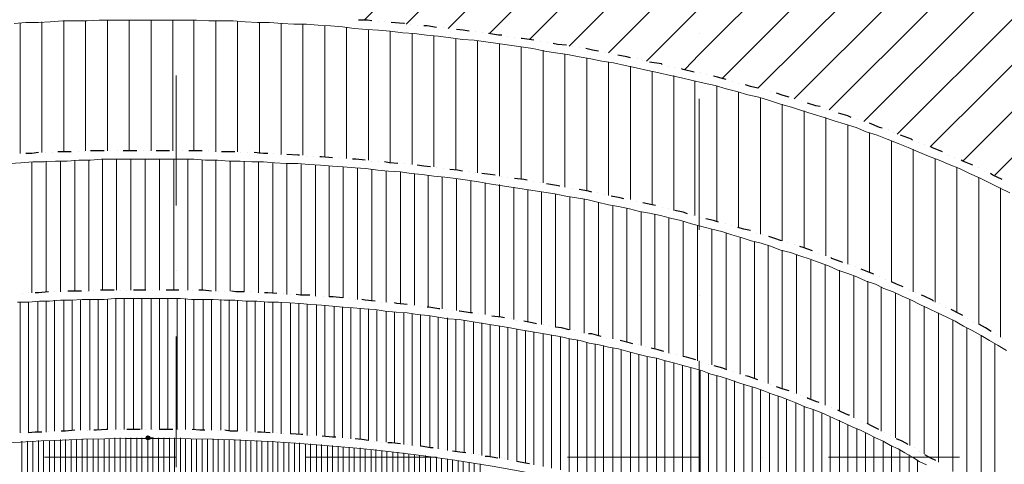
# Model space of a CAD drawing. Header units: metres. Extents: x 5.7 to 89.8, y 4 to 63.5.
# Tile 32 of 45: x 35.8 to 47.1, y 44.1 to 49.2. Entities that reach past the tile are written whole.
import ezdxf

# ---------------------------------------------------------------- set-up
doc = ezdxf.new("R2010")
doc.units = ezdxf.units.M
doc.header["$MEASUREMENT"] = 0
for name, color, linetype in [('PDF10_ax', 7, 'Continuous'), ('PDF10_dim', 7, 'Continuous'), ('PDF10_halozen', 7, 'Continuous'), ('PDF10_hatch-plan', 7, 'Continuous'), ('PDF10_saghf kazeb', 7, 'Continuous')]:
    doc.layers.add(name, color=color, linetype=linetype)

msp = doc.modelspace()

# ---------------------------------------------------------------- linework, layer by layer
at = {"layer": 'PDF10_ax', "lineweight": 9}
for points in [[(43.584, 49.029), (43.584, 49.029)], [(37.584, 48.548), (37.584, 47.055)], [(43.584, 48.278), (43.584, 46.776)], [(37.584, 46.304), (37.584, 46.304)], [(43.584, 46.024), (43.584, 46.024)], [(37.584, 45.552), (37.584, 44.05)], [(43.584, 45.273), (43.584, 43.78)], [(36.072, 44.165), (37.575, 44.165)], [(38.316, 44.165), (38.316, 44.165)], [(39.067, 44.165), (40.57, 44.165)], [(41.321, 44.165), (41.321, 44.165)], [(42.072, 44.165), (43.575, 44.165)], [(44.316, 44.165), (44.316, 44.165)], [(45.068, 44.165), (46.57, 44.165)]]:
    msp.add_lwpolyline(points, dxfattribs=at)
at = {"layer": 'PDF10_dim', "lineweight": 20}
for points in [[(37.257, 44.387), (37.324, 44.387)], [(37.257, 44.358), (37.257, 44.329), (37.257, 37.192), (37.257, 37.164)]]:
    msp.add_lwpolyline(points, dxfattribs=at)
at = {"layer": 'PDF10_dim', "transparency": 33554559}
for points in [[(37.237, 44.406), (37.257, 44.387), (37.228, 44.387)], [(37.257, 44.416), (37.237, 44.406), (37.257, 44.387)], [(37.286, 44.406), (37.257, 44.387), (37.257, 44.416)], [(37.286, 44.387), (37.286, 44.406), (37.257, 44.387)], [(37.257, 44.387), (37.228, 44.387), (37.237, 44.368)], [(37.237, 44.368), (37.257, 44.358), (37.257, 44.387)], [(37.257, 44.358), (37.257, 44.387), (37.286, 44.368)], [(37.257, 44.387), (37.286, 44.368), (37.286, 44.387)]]:
    msp.add_solid(points, dxfattribs=at)
at = {"layer": 'PDF10_halozen', "lineweight": 25}
for points in [[(39.828, 49.174), (39.78, 49.183), (39.674, 49.183)], [(39.905, 49.164), (39.905, 49.164)], [(39.973, 49.164), (39.973, 49.164)], [(40.204, 49.145), (40.194, 49.145), (40.05, 49.154)], [(40.271, 49.135), (40.271, 49.135)], [(40.348, 49.126), (40.348, 49.126)], [(40.57, 49.097), (40.464, 49.116), (40.425, 49.116)], [(40.647, 49.097), (40.647, 49.097)], [(40.724, 49.087), (40.724, 49.087)], [(40.945, 49.058), (40.878, 49.068), (40.801, 49.077)], [(41.022, 49.048), (41.022, 49.048)], [(41.1, 49.039), (41.1, 49.039)], [(41.321, 49.01), (41.283, 49.01), (41.167, 49.029)], [(41.388, 49), (41.388, 49)], [(41.466, 48.981), (41.466, 48.981)], [(41.687, 48.952), (41.552, 48.971), (41.543, 48.971)], [(41.764, 48.943), (41.764, 48.943)], [(41.841, 48.923), (41.841, 48.923)], [(42.063, 48.894), (41.957, 48.904), (41.909, 48.914)], [(42.13, 48.875), (42.13, 48.875)], [(42.207, 48.865), (42.207, 48.865)], [(42.429, 48.827), (42.361, 48.837), (42.284, 48.856)], [(42.506, 48.808), (42.506, 48.808)], [(42.573, 48.798), (42.573, 48.798)], [(42.795, 48.75), (42.756, 48.76), (42.65, 48.779)], [(42.872, 48.74), (42.872, 48.74)], [(42.939, 48.721), (42.939, 48.721)], [(43.161, 48.673), (43.151, 48.683), (43.016, 48.702)], [(43.238, 48.654), (43.238, 48.654)], [(43.305, 48.644), (43.305, 48.644)], [(43.527, 48.586), (43.401, 48.615), (43.382, 48.625)], [(43.604, 48.577), (43.604, 48.577)], [(43.671, 48.557), (43.671, 48.557)], [(43.893, 48.5), (43.796, 48.528), (43.748, 48.538)], [(43.97, 48.48), (43.97, 48.48)], [(44.037, 48.461), (44.037, 48.461)], [(44.259, 48.403), (44.172, 48.422), (44.114, 48.442)], [(44.326, 48.384), (44.326, 48.384)], [(44.403, 48.365), (44.403, 48.365)], [(44.615, 48.297), (44.548, 48.317), (44.47, 48.345)], [(44.682, 48.278), (44.682, 48.278)], [(44.759, 48.259), (44.759, 48.259)], [(44.971, 48.191), (44.923, 48.201), (44.827, 48.23)], [(45.048, 48.162), (45.048, 48.162)], [(45.116, 48.143), (45.116, 48.143)], [(45.328, 48.066), (45.289, 48.085), (45.183, 48.114)], [(45.405, 48.047), (45.405, 48.047)], [(45.472, 48.018), (45.472, 48.018)], [(45.684, 47.941), (45.655, 47.951), (45.54, 47.999)], [(45.751, 47.922), (45.751, 47.922)], [(45.819, 47.893), (45.819, 47.893)], [(46.031, 47.806), (46.021, 47.816), (45.896, 47.864)], [(36.756, 47.681), (36.727, 47.681), (36.602, 47.681)], [(36.833, 47.681), (36.833, 47.681)], [(36.91, 47.681), (36.91, 47.681)], [(37.131, 47.681), (36.997, 47.681), (36.977, 47.681)], [(37.209, 47.681), (37.209, 47.681)], [(37.276, 47.681), (37.276, 47.681)], [(37.507, 47.681), (37.392, 47.681), (37.353, 47.681)], [(37.584, 47.681), (37.584, 47.681)], [(37.652, 47.681), (37.652, 47.681)], [(37.883, 47.681), (37.796, 47.681), (37.729, 47.681)], [(37.96, 47.681), (37.96, 47.681)], [(46.098, 47.777), (46.098, 47.777)], [(46.175, 47.758), (46.175, 47.758)], [(46.377, 47.671), (46.252, 47.719), (46.243, 47.729)], [(36.005, 47.662), (35.928, 47.652), (35.86, 47.652)], [(36.082, 47.662), (36.082, 47.662)], [(36.159, 47.662), (36.159, 47.662)], [(36.38, 47.671), (36.332, 47.671), (36.226, 47.671)], [(36.457, 47.671), (36.457, 47.671)], [(36.534, 47.671), (36.534, 47.671)], [(38.027, 47.671), (38.027, 47.671)], [(38.258, 47.671), (38.191, 47.671), (38.104, 47.671)], [(38.326, 47.662), (38.326, 47.662)], [(38.403, 47.662), (38.403, 47.662)], [(38.634, 47.652), (38.586, 47.652), (38.48, 47.662)], [(38.701, 47.652), (38.701, 47.652)], [(38.778, 47.642), (38.778, 47.642)], [(39, 47.633), (38.981, 47.633), (38.855, 47.642)], [(39.077, 47.623), (39.077, 47.623)], [(39.154, 47.623), (39.154, 47.623)], [(39.376, 47.604), (39.25, 47.613), (39.231, 47.613)], [(39.453, 47.604), (39.453, 47.604)], [(39.53, 47.594), (39.53, 47.594)], [(39.751, 47.575), (39.645, 47.585), (39.607, 47.585)], [(39.828, 47.565), (39.828, 47.565)], [(39.905, 47.565), (39.905, 47.565)], [(46.445, 47.633), (46.445, 47.633)], [(46.512, 47.604), (46.512, 47.604)], [(46.724, 47.517), (46.609, 47.565), (46.589, 47.575)], [(40.127, 47.536), (40.03, 47.546), (39.973, 47.556)], [(40.204, 47.536), (40.204, 47.536)], [(40.271, 47.527), (40.271, 47.527)], [(40.502, 47.498), (40.425, 47.507), (40.348, 47.517)], [(40.57, 47.488), (40.57, 47.488)], [(40.647, 47.479), (40.647, 47.479)], [(40.868, 47.45), (40.811, 47.459), (40.724, 47.469)], [(46.792, 47.488), (46.792, 47.488)], [(46.859, 47.45), (46.859, 47.45)], [(40.945, 47.44), (40.945, 47.44)], [(41.022, 47.43), (41.022, 47.43)], [(41.244, 47.402), (41.186, 47.411), (41.09, 47.421)], [(41.311, 47.392), (41.311, 47.392)], [(41.388, 47.382), (41.388, 47.382)], [(41.61, 47.344), (41.571, 47.353), (41.466, 47.363)], [(47.061, 47.353), (46.955, 47.402), (46.926, 47.421)], [(41.687, 47.334), (41.687, 47.334)], [(41.764, 47.315), (41.764, 47.315)], [(41.986, 47.276), (41.947, 47.286), (41.832, 47.305)], [(42.053, 47.267), (42.053, 47.267)], [(42.13, 47.247), (42.13, 47.247)], [(42.352, 47.209), (42.313, 47.219), (42.207, 47.238)], [(42.419, 47.199), (42.419, 47.199)], [(42.496, 47.18), (42.496, 47.18)], [(42.718, 47.132), (42.679, 47.142), (42.573, 47.161)], [(42.795, 47.122), (42.795, 47.122)], [(42.862, 47.103), (42.862, 47.103)], [(43.084, 47.055), (43.045, 47.064), (42.939, 47.084)], [(43.161, 47.036), (43.161, 47.036)], [(43.228, 47.016), (43.228, 47.016)], [(43.45, 46.959), (43.401, 46.978), (43.305, 46.997)], [(43.517, 46.939), (43.517, 46.939)], [(43.594, 46.92), (43.594, 46.92)], [(43.806, 46.862), (43.748, 46.881), (43.661, 46.901)], [(43.883, 46.843), (43.883, 46.843)], [(43.95, 46.824), (43.95, 46.824)], [(44.172, 46.766), (44.095, 46.785), (44.027, 46.804)], [(44.239, 46.737), (44.239, 46.737)], [(44.316, 46.718), (44.316, 46.718)], [(44.528, 46.65), (44.442, 46.679), (44.384, 46.698)], [(44.596, 46.631), (44.596, 46.631)], [(44.673, 46.602), (44.673, 46.602)], [(44.885, 46.535), (44.779, 46.573), (44.74, 46.583)], [(44.952, 46.506), (44.952, 46.506)], [(45.029, 46.477), (45.029, 46.477)], [(45.231, 46.4), (45.212, 46.41), (45.106, 46.448), (45.096, 46.458)], [(45.308, 46.381), (45.308, 46.381)], [(45.376, 46.352), (45.376, 46.352)], [(45.588, 46.265), (45.54, 46.284), (45.443, 46.323)], [(45.655, 46.236), (45.655, 46.236)], [(45.723, 46.207), (45.723, 46.207)], [(45.925, 46.121), (45.848, 46.15), (45.79, 46.178)], [(35.822, 46.044), (35.822, 46.044)], [(35.889, 46.053), (35.889, 46.053)], [(36.12, 46.063), (36.005, 46.053), (35.966, 46.053)], [(36.188, 46.063), (36.188, 46.063)], [(36.265, 46.063), (36.265, 46.063)], [(36.496, 46.072), (36.38, 46.072), (36.342, 46.072)], [(36.563, 46.072), (36.563, 46.072)], [(36.64, 46.082), (36.64, 46.082)], [(36.871, 46.082), (36.756, 46.082), (36.717, 46.082)], [(36.939, 46.082), (36.939, 46.082)], [(37.016, 46.082), (37.016, 46.082)], [(37.237, 46.082), (37.131, 46.082), (37.093, 46.082)], [(37.314, 46.082), (37.314, 46.082)], [(37.392, 46.082), (37.392, 46.082)], [(37.613, 46.082), (37.507, 46.082), (37.469, 46.082)], [(37.69, 46.082), (37.69, 46.082)], [(37.767, 46.082), (37.767, 46.082)], [(37.989, 46.072), (37.892, 46.082), (37.844, 46.082)], [(38.066, 46.072), (38.066, 46.072)], [(38.143, 46.072), (38.143, 46.072)], [(38.364, 46.063), (38.268, 46.063), (38.22, 46.072)], [(38.441, 46.063), (38.441, 46.063)], [(38.518, 46.053), (38.518, 46.053)], [(38.74, 46.044), (38.634, 46.053), (38.595, 46.053)], [(38.817, 46.044), (38.817, 46.044)], [(38.894, 46.034), (38.894, 46.034)], [(39.116, 46.024), (39.01, 46.024), (38.961, 46.034)], [(39.193, 46.015), (39.193, 46.015)], [(39.27, 46.015), (39.27, 46.015)], [(39.491, 45.995), (39.385, 46.005), (39.337, 46.005)], [(39.568, 45.986), (39.568, 45.986)], [(46.002, 46.082), (46.002, 46.082)], [(46.069, 46.053), (46.069, 46.053)], [(46.271, 45.957), (46.262, 45.967), (46.166, 46.015), (46.137, 46.024)], [(39.636, 45.976), (39.636, 45.976)], [(39.867, 45.957), (39.751, 45.967), (39.713, 45.976)], [(39.934, 45.947), (39.934, 45.947)], [(40.011, 45.947), (40.011, 45.947)], [(40.233, 45.918), (40.117, 45.928), (40.088, 45.938)], [(40.31, 45.909), (40.31, 45.909)], [(40.387, 45.899), (40.387, 45.899)], [(40.608, 45.87), (40.599, 45.87), (40.483, 45.889), (40.464, 45.889)], [(46.339, 45.928), (46.339, 45.928)], [(46.406, 45.889), (46.406, 45.889)], [(40.685, 45.861), (40.685, 45.861)], [(40.753, 45.851), (40.753, 45.851)], [(40.984, 45.822), (40.955, 45.822), (40.839, 45.841), (40.83, 45.841)], [(41.051, 45.812), (41.051, 45.812)], [(41.128, 45.803), (41.128, 45.803)], [(41.35, 45.764), (41.311, 45.774), (41.205, 45.784)], [(41.427, 45.755), (41.427, 45.755)], [(46.609, 45.793), (46.57, 45.812), (46.474, 45.861)], [(46.666, 45.755), (46.666, 45.755)], [(41.494, 45.735), (41.494, 45.735)], [(41.716, 45.697), (41.668, 45.706), (41.571, 45.726)], [(41.793, 45.687), (41.793, 45.687)], [(41.87, 45.678), (41.87, 45.678)], [(42.092, 45.629), (42.005, 45.649), (41.937, 45.658)], [(46.734, 45.716), (46.734, 45.716)], [(46.936, 45.61), (46.869, 45.649), (46.801, 45.687)], [(42.159, 45.62), (42.159, 45.62)], [(42.236, 45.601), (42.236, 45.601)], [(42.458, 45.552), (42.352, 45.581), (42.313, 45.581)], [(42.525, 45.533), (42.525, 45.533)], [(46.994, 45.572), (46.994, 45.572)], [(47.061, 45.533), (47.061, 45.533)], [(42.602, 45.523), (42.602, 45.523)], [(42.824, 45.466), (42.795, 45.475), (42.679, 45.504)], [(42.891, 45.456), (42.891, 45.456)], [(42.968, 45.437), (42.968, 45.437)], [(43.18, 45.379), (43.112, 45.398), (43.035, 45.418)], [(43.257, 45.36), (43.257, 45.36)], [(43.324, 45.34), (43.324, 45.34)], [(43.546, 45.283), (43.44, 45.312), (43.401, 45.321)], [(43.613, 45.254), (43.613, 45.254)], [(43.69, 45.235), (43.69, 45.235)], [(43.902, 45.167), (43.854, 45.186), (43.758, 45.215)], [(43.979, 45.148), (43.979, 45.148)], [(44.047, 45.129), (44.047, 45.129)], [(44.259, 45.052), (44.153, 45.09), (44.114, 45.1)], [(44.336, 45.032), (44.336, 45.032)], [(44.403, 45.003), (44.403, 45.003)], [(44.615, 44.926), (44.548, 44.946), (44.47, 44.974)], [(44.682, 44.897), (44.682, 44.897)], [(44.75, 44.878), (44.75, 44.878)], [(44.962, 44.792), (44.933, 44.801), (44.836, 44.84), (44.827, 44.849)], [(45.029, 44.763), (45.029, 44.763)], [(45.106, 44.734), (45.106, 44.734)], [(45.308, 44.647), (45.299, 44.647), (45.212, 44.686), (45.174, 44.705)], [(45.376, 44.609), (45.376, 44.609)], [(45.443, 44.58), (45.443, 44.58)], [(45.645, 44.483), (45.568, 44.522), (45.511, 44.551)], [(35.812, 44.445), (35.812, 44.445)], [(36.043, 44.454), (35.966, 44.454), (35.889, 44.445)], [(36.12, 44.464), (36.12, 44.464)], [(36.188, 44.464), (36.188, 44.464)], [(36.419, 44.474), (36.313, 44.464), (36.265, 44.464)], [(36.486, 44.474), (36.486, 44.474)], [(36.563, 44.474), (36.563, 44.474)], [(36.794, 44.483), (36.785, 44.483), (36.669, 44.474), (36.64, 44.474)], [(36.862, 44.483), (36.862, 44.483)], [(36.939, 44.483), (36.939, 44.483)], [(37.17, 44.483), (37.141, 44.483), (37.026, 44.483), (37.016, 44.483)], [(37.237, 44.483), (37.237, 44.483)], [(37.314, 44.483), (37.314, 44.483)], [(37.546, 44.483), (37.497, 44.483), (37.392, 44.483)], [(37.613, 44.483), (37.613, 44.483)], [(37.69, 44.483), (37.69, 44.483)], [(37.912, 44.474), (37.854, 44.474), (37.767, 44.483)], [(37.989, 44.474), (37.989, 44.474)], [(38.066, 44.474), (38.066, 44.474)], [(38.287, 44.464), (38.201, 44.464), (38.143, 44.474)], [(38.364, 44.464), (38.364, 44.464)], [(38.441, 44.454), (38.441, 44.454)], [(38.663, 44.445), (38.557, 44.454), (38.518, 44.454)], [(38.74, 44.445), (38.74, 44.445)], [(38.817, 44.435), (38.817, 44.435)], [(39.038, 44.426), (39.019, 44.426), (38.904, 44.435), (38.894, 44.435)], [(39.116, 44.416), (39.116, 44.416)], [(39.193, 44.416), (39.193, 44.416)], [(39.414, 44.397), (39.376, 44.397), (39.26, 44.406)], [(45.713, 44.445), (45.713, 44.445)], [(45.78, 44.416), (45.78, 44.416)], [(39.491, 44.387), (39.491, 44.387)], [(39.559, 44.377), (39.559, 44.377)], [(39.79, 44.358), (39.713, 44.368), (39.636, 44.377)], [(39.857, 44.348), (39.857, 44.348)], [(39.934, 44.339), (39.934, 44.339)], [(40.156, 44.32), (40.059, 44.329), (40.011, 44.329)], [(40.233, 44.31), (40.233, 44.31)], [(40.31, 44.3), (40.31, 44.3)], [(40.531, 44.271), (40.502, 44.271), (40.396, 44.291), (40.387, 44.291)], [(45.983, 44.31), (45.915, 44.348), (45.848, 44.377)], [(40.608, 44.262), (40.608, 44.262)], [(40.676, 44.252), (40.676, 44.252)], [(40.907, 44.214), (40.839, 44.223), (40.753, 44.233)], [(40.974, 44.204), (40.974, 44.204)], [(41.051, 44.194), (41.051, 44.194)], [(41.273, 44.156), (41.167, 44.175), (41.128, 44.175)], [(46.05, 44.271), (46.05, 44.271)], [(46.108, 44.233), (46.108, 44.233)], [(46.3, 44.127), (46.243, 44.156), (46.175, 44.194)], [(41.35, 44.146), (41.35, 44.146)], [(41.417, 44.127), (41.417, 44.127)], [(41.639, 44.088), (41.591, 44.098), (41.494, 44.117)]]:
    msp.add_lwpolyline(points, dxfattribs=at)
at = {"layer": 'PDF10_hatch-plan', "lineweight": 18}
for points in [[(39.742, 49.183), (41.071, 50.512)], [(40.223, 49.135), (41.6, 50.512)], [(40.705, 49.087), (42.13, 50.512)], [(41.177, 49.029), (42.66, 50.512)], [(41.639, 48.962), (43.19, 50.512)], [(42.544, 48.808), (43.584, 49.848), (44.249, 50.512)], [(42.978, 48.711), (43.584, 49.318), (44.779, 50.512)], [(43.421, 48.615), (43.584, 48.788), (45.308, 50.512)], [(43.844, 48.509), (45.838, 50.512)], [(44.259, 48.403), (46.377, 50.512)], [(44.673, 48.278), (46.907, 50.512)], [(45.077, 48.153), (47.437, 50.512)], [(45.472, 48.018), (47.967, 50.512)], [(45.857, 47.873), (48.496, 50.512)], [(46.233, 47.729), (49.026, 50.512)], [(46.975, 47.402), (49.585, 50.012), (50.085, 50.512)], [(42.092, 48.885), (43.517, 50.31)], [(46.609, 47.565), (49.382, 50.339)], [(35.793, 47.652), (35.793, 49.145)], [(36.043, 47.662), (36.043, 49.164)], [(36.294, 47.671), (36.294, 49.174)], [(36.544, 47.681), (36.544, 49.174)], [(36.794, 47.681), (36.794, 49.183)], [(37.045, 47.681), (37.045, 49.183)], [(37.295, 47.681), (37.295, 49.183)], [(37.546, 47.681), (37.546, 49.183)], [(37.786, 47.681), (37.786, 49.183)], [(38.037, 47.671), (38.037, 49.174)], [(38.287, 47.671), (38.287, 49.164)], [(38.538, 47.652), (38.538, 49.154)], [(38.788, 47.642), (38.788, 49.145)], [(39.038, 47.633), (39.038, 49.135)], [(39.289, 47.613), (39.289, 49.116)], [(39.539, 47.594), (39.539, 49.097)], [(39.79, 47.575), (39.79, 49.077)], [(40.04, 47.546), (40.04, 49.058)], [(40.291, 47.527), (40.291, 49.029)], [(40.541, 47.498), (40.541, 49)], [(40.791, 47.459), (40.791, 48.971)], [(41.042, 47.43), (41.042, 48.943)], [(41.292, 47.392), (41.292, 48.914)], [(41.543, 47.353), (41.543, 48.875)], [(41.793, 47.315), (41.793, 48.837)], [(42.043, 47.267), (42.043, 48.788)], [(42.294, 47.219), (42.294, 48.75)], [(42.544, 47.17), (42.544, 48.702)], [(42.795, 47.122), (42.795, 48.654)], [(43.045, 47.064), (43.045, 48.596)], [(43.295, 46.997), (43.295, 48.548)], [(43.536, 46.939), (43.536, 48.48)], [(43.787, 46.872), (43.787, 48.422)], [(44.037, 46.804), (44.037, 48.355)], [(44.287, 46.727), (44.287, 48.288)], [(44.538, 46.65), (44.538, 48.22)], [(44.788, 46.564), (44.788, 48.143)], [(45.039, 46.477), (45.039, 48.066)], [(45.289, 46.381), (45.289, 47.979)], [(45.54, 46.284), (45.54, 47.893)], [(45.79, 46.178), (45.79, 47.796)], [(46.04, 46.063), (46.04, 47.7)], [(36.091, 46.063), (36.091, 47.565)], [(36.255, 46.063), (36.255, 47.565)], [(36.419, 46.072), (36.419, 47.575)], [(36.583, 46.072), (36.583, 47.575)], [(36.737, 46.082), (36.737, 47.585)], [(36.9, 46.082), (36.9, 47.585)], [(37.064, 46.082), (37.064, 47.585)], [(37.228, 46.082), (37.228, 47.585)], [(37.392, 46.082), (37.392, 47.585)], [(37.555, 46.082), (37.555, 47.585)], [(37.719, 46.082), (37.719, 47.585)], [(37.883, 46.082), (37.883, 47.575)], [(38.037, 46.072), (38.037, 47.575)], [(38.201, 46.072), (38.201, 47.565)], [(38.364, 46.063), (38.364, 47.565)], [(46.291, 45.947), (46.291, 47.594)], [(35.928, 46.053), (35.928, 47.556)], [(38.528, 46.053), (38.528, 47.556)], [(38.692, 46.044), (38.692, 47.546)], [(38.855, 46.034), (38.855, 47.536)], [(39.019, 46.024), (39.019, 47.527)], [(39.183, 46.015), (39.183, 47.517)], [(39.337, 46.005), (39.337, 47.507)], [(39.501, 45.995), (39.501, 47.498)], [(39.664, 45.976), (39.664, 47.479)], [(39.828, 45.957), (39.828, 47.469)], [(39.992, 45.947), (39.992, 47.45)], [(46.541, 45.822), (46.541, 47.488)], [(40.156, 45.928), (40.156, 47.44)], [(40.319, 45.909), (40.319, 47.421)], [(40.474, 45.889), (40.474, 47.402)], [(40.637, 45.87), (40.637, 47.382)], [(40.801, 45.851), (40.801, 47.363)], [(46.792, 45.687), (46.792, 47.373)], [(40.965, 45.822), (40.965, 47.334)], [(41.128, 45.803), (41.128, 47.315)], [(41.292, 45.774), (41.292, 47.296)], [(41.456, 45.745), (41.456, 47.267)], [(41.62, 45.716), (41.62, 47.238)], [(47.042, 45.543), (47.042, 47.257)], [(41.774, 45.687), (41.774, 47.209)], [(41.937, 45.658), (41.937, 47.19)], [(42.101, 45.629), (42.101, 47.151)], [(42.265, 45.591), (42.265, 47.122)], [(42.429, 45.562), (42.429, 47.093)], [(42.592, 45.523), (42.592, 47.055)], [(42.756, 45.485), (42.756, 47.026)], [(42.92, 45.446), (42.92, 46.987)], [(43.074, 45.408), (43.074, 46.949)], [(43.238, 45.36), (43.238, 46.91)], [(43.401, 45.321), (43.401, 46.872)], [(43.565, 45.273), (43.565, 46.824)], [(43.729, 45.225), (43.729, 46.785)], [(43.893, 45.177), (43.893, 46.737)], [(44.056, 45.119), (44.056, 46.689)], [(44.22, 45.071), (44.22, 46.641)], [(44.374, 45.013), (44.374, 46.593)], [(44.538, 44.955), (44.538, 46.544)], [(44.702, 44.897), (44.702, 46.487)], [(44.865, 44.83), (44.865, 46.429)], [(45.029, 44.763), (45.029, 46.371)], [(45.193, 44.695), (45.193, 46.313)], [(45.357, 44.618), (45.357, 46.246)], [(45.52, 44.551), (45.52, 46.188)], [(45.674, 44.464), (45.674, 46.121)], [(36.891, 44.483), (36.891, 45.986)], [(36.987, 44.483), (36.987, 45.986)], [(37.093, 44.483), (37.093, 45.986)], [(37.189, 44.483), (37.189, 45.986)], [(37.295, 44.483), (37.295, 45.986)], [(37.392, 44.483), (37.392, 45.986)], [(37.488, 44.483), (37.488, 45.986)], [(37.594, 44.483), (37.594, 45.986)], [(37.69, 44.483), (37.69, 45.986)], [(45.838, 44.387), (45.838, 46.044)], [(35.793, 44.445), (35.793, 45.947)], [(35.889, 44.445), (35.889, 45.947)], [(35.995, 44.454), (35.995, 45.957)], [(36.091, 44.454), (36.091, 45.957)], [(36.188, 44.464), (36.188, 45.967)], [(36.294, 44.464), (36.294, 45.967)], [(36.39, 44.474), (36.39, 45.967)], [(36.486, 44.474), (36.486, 45.976)], [(36.592, 44.474), (36.592, 45.976)], [(36.688, 44.483), (36.688, 45.976)], [(36.794, 44.483), (36.794, 45.976)], [(37.786, 44.483), (37.786, 45.976)], [(37.892, 44.474), (37.892, 45.976)], [(37.989, 44.474), (37.989, 45.976)], [(38.095, 44.474), (38.095, 45.976)], [(38.191, 44.464), (38.191, 45.967)], [(38.287, 44.464), (38.287, 45.967)], [(38.393, 44.464), (38.393, 45.957)], [(38.489, 44.454), (38.489, 45.957)], [(38.595, 44.454), (38.595, 45.947)], [(38.692, 44.445), (38.692, 45.947)], [(38.788, 44.435), (38.788, 45.938)], [(38.894, 44.435), (38.894, 45.938)], [(38.99, 44.426), (38.99, 45.928)], [(39.087, 44.416), (39.087, 45.918)], [(39.193, 44.416), (39.193, 45.918)], [(39.289, 44.406), (39.289, 45.909)], [(39.395, 44.397), (39.395, 45.899)], [(39.491, 44.387), (39.491, 45.889)], [(39.587, 44.377), (39.587, 45.88)], [(39.693, 44.368), (39.693, 45.87)], [(46.002, 44.3), (46.002, 45.976)], [(46.166, 44.204), (46.166, 45.899)], [(39.79, 44.358), (39.79, 45.861)], [(39.886, 44.348), (39.886, 45.851)], [(39.992, 44.339), (39.992, 45.841)], [(40.088, 44.329), (40.088, 45.832)], [(40.194, 44.31), (40.194, 45.822)], [(40.291, 44.3), (40.291, 45.812)], [(40.387, 44.291), (40.387, 45.803)], [(40.493, 44.271), (40.493, 45.784)], [(40.589, 44.262), (40.589, 45.774)], [(40.695, 44.243), (40.695, 45.764)], [(46.329, 44.108), (46.329, 45.822)], [(40.791, 44.233), (40.791, 45.745)], [(40.888, 44.214), (40.888, 45.735)], [(40.994, 44.204), (40.994, 45.716)], [(41.09, 44.185), (41.09, 45.706)], [(41.186, 44.165), (41.186, 45.687)], [(41.292, 44.156), (41.292, 45.668)], [(41.388, 44.137), (41.388, 45.658)], [(46.493, 44.002), (46.493, 45.735)], [(46.657, 43.896), (46.657, 45.649)], [(41.494, 44.117), (41.494, 45.639)], [(41.591, 44.098), (41.591, 45.62)], [(41.687, 44.079), (41.687, 45.601)], [(41.793, 44.06), (41.793, 45.581)], [(41.889, 44.04), (41.889, 45.572)], [(41.995, 44.021), (41.995, 45.552)], [(46.82, 43.78), (46.82, 45.562)], [(42.092, 43.992), (42.092, 45.523)], [(42.188, 43.973), (42.188, 45.504)], [(42.294, 43.954), (42.294, 45.485)], [(42.39, 43.925), (42.39, 45.466)], [(42.486, 43.905), (42.486, 45.446)], [(42.592, 43.877), (42.592, 45.418)], [(46.975, 43.655), (46.975, 45.466)], [(42.689, 43.857), (42.689, 45.398)], [(42.795, 43.828), (42.795, 45.369)], [(42.891, 43.799), (42.891, 45.35)], [(42.987, 43.771), (42.987, 45.321)], [(43.093, 43.742), (43.093, 45.302)], [(43.19, 43.713), (43.19, 45.273)], [(43.295, 43.684), (43.295, 45.244)], [(43.392, 43.655), (43.392, 45.215)], [(43.488, 43.626), (43.488, 45.186)], [(43.594, 43.588), (43.594, 45.157)], [(43.69, 43.559), (43.69, 45.129)], [(43.787, 43.52), (43.787, 45.1)], [(43.893, 43.491), (43.893, 45.071)], [(43.989, 43.453), (43.989, 45.042)], [(44.095, 43.414), (44.095, 45.003)], [(44.191, 43.376), (44.191, 44.974)], [(44.287, 43.337), (44.287, 44.936)], [(44.393, 43.299), (44.393, 44.897)], [(44.49, 43.251), (44.49, 44.869)], [(44.586, 43.212), (44.586, 44.83)], [(44.692, 43.164), (44.692, 44.792)], [(44.788, 43.116), (44.788, 44.753)], [(44.894, 43.068), (44.894, 44.714)], [(44.991, 43.019), (44.991, 44.666)], [(45.087, 42.971), (45.087, 44.628)], [(45.193, 42.913), (45.193, 44.589)], [(45.289, 42.865), (45.289, 44.541)], [(45.395, 42.807), (45.395, 44.493)], [(45.491, 42.74), (45.491, 44.445)], [(35.812, 37.173), (35.812, 37.664), (35.812, 44.165), (35.812, 44.348)], [(35.879, 37.173), (35.879, 37.664), (35.879, 44.165), (35.879, 44.348)], [(35.937, 37.173), (35.937, 37.664), (35.937, 44.165), (35.937, 44.348)], [(36.005, 37.164), (36.005, 37.664), (36.005, 44.165), (36.005, 44.358)], [(36.062, 37.164), (36.062, 37.664), (36.062, 44.165), (36.062, 44.358)], [(36.13, 37.164), (36.13, 37.664), (36.13, 44.165), (36.13, 44.358)], [(36.188, 37.154), (36.188, 37.664), (36.188, 44.165), (36.188, 44.358)], [(36.255, 37.154), (36.255, 37.664), (36.255, 44.165), (36.255, 44.368)], [(36.313, 37.154), (36.313, 37.664), (36.313, 44.165), (36.313, 44.368)], [(36.38, 37.154), (36.38, 37.664), (36.38, 44.165), (36.38, 44.368)], [(36.438, 37.144), (36.438, 37.664), (36.438, 44.165), (36.438, 44.368)], [(36.505, 40.795), (36.505, 44.165), (36.505, 44.377)], [(36.563, 41.382), (36.563, 44.165), (36.563, 44.377)], [(36.631, 41.382), (36.631, 44.165), (36.631, 44.377)], [(36.688, 41.382), (36.688, 44.165), (36.688, 44.377)], [(36.756, 41.382), (36.756, 44.165), (36.756, 44.377)], [(36.814, 41.382), (36.814, 44.165), (36.814, 44.377)], [(36.881, 41.382), (36.881, 44.165), (36.881, 44.387)], [(36.939, 41.382), (36.939, 44.165), (36.939, 44.387)], [(37.006, 41.382), (37.006, 44.165), (37.006, 44.387)], [(37.064, 41.382), (37.064, 44.165), (37.064, 44.387)], [(37.131, 41.382), (37.131, 44.165), (37.131, 44.387)], [(37.189, 41.382), (37.189, 44.165), (37.189, 44.387)], [(37.257, 41.382), (37.257, 44.165), (37.257, 44.387)], [(37.314, 41.382), (37.314, 44.165), (37.314, 44.387)], [(37.382, 41.382), (37.382, 44.165), (37.382, 44.387)], [(37.44, 41.382), (37.44, 44.165), (37.44, 44.387)], [(37.507, 41.382), (37.507, 44.165), (37.507, 44.387)], [(37.565, 41.382), (37.565, 44.165), (37.565, 44.387)], [(37.632, 41.382), (37.632, 44.165), (37.632, 44.387)], [(37.69, 41.382), (37.69, 44.165), (37.69, 44.377)], [(37.758, 41.382), (37.758, 44.165), (37.758, 44.377)], [(37.815, 41.382), (37.815, 44.165), (37.815, 44.377)], [(37.883, 41.382), (37.883, 44.165), (37.883, 44.377)], [(37.941, 41.382), (37.941, 44.165), (37.941, 44.377)], [(38.008, 37.144), (38.008, 37.664), (38.008, 44.165), (38.008, 44.377)], [(38.066, 37.144), (38.066, 37.664), (38.066, 44.165), (38.066, 44.368)], [(38.133, 37.154), (38.133, 37.664), (38.133, 44.165), (38.133, 44.368)], [(38.191, 37.154), (38.191, 37.664), (38.191, 44.165), (38.191, 44.368)], [(38.258, 37.154), (38.258, 37.664), (38.258, 44.165), (38.258, 44.368)], [(38.316, 37.154), (38.316, 37.664), (38.316, 44.165), (38.316, 44.368)], [(38.384, 37.164), (38.384, 37.664), (38.384, 44.165), (38.384, 44.358)], [(38.441, 37.164), (38.441, 37.664), (38.441, 44.165), (38.441, 44.358)], [(38.509, 37.164), (38.509, 37.664), (38.509, 44.165), (38.509, 44.358)], [(38.567, 37.173), (38.567, 37.664), (38.567, 44.165), (38.567, 44.348)], [(38.634, 37.173), (38.634, 37.664), (38.634, 44.165), (38.634, 44.348)], [(38.692, 37.173), (38.692, 37.664), (38.692, 44.165), (38.692, 44.348)], [(38.75, 37.183), (38.75, 37.664), (38.75, 44.165), (38.75, 44.339)], [(38.817, 37.183), (38.817, 37.664), (38.817, 44.165), (38.817, 44.339)], [(38.875, 37.183), (38.875, 37.664), (38.875, 44.165), (38.875, 44.329)], [(38.942, 37.192), (38.942, 37.664), (38.942, 44.165), (38.942, 44.329)], [(39, 37.192), (39, 37.664), (39, 44.165), (39, 44.329)], [(39.067, 37.202), (39.067, 37.664), (39.067, 44.165), (39.067, 44.32)], [(39.125, 37.202), (39.125, 37.664), (39.125, 44.165), (39.125, 44.32)], [(39.193, 37.212), (39.193, 37.664), (39.193, 44.165), (39.193, 44.31)], [(39.25, 37.212), (39.25, 37.664), (39.25, 44.165), (39.25, 44.31)], [(39.318, 37.221), (39.318, 37.664), (39.318, 44.165), (39.318, 44.3)], [(39.376, 37.221), (39.376, 37.664), (39.376, 44.165), (39.376, 44.3)], [(39.443, 37.231), (39.443, 37.664), (39.443, 44.165), (39.443, 44.291)], [(45.588, 42.682), (45.588, 44.397)], [(45.694, 42.615), (45.694, 44.348)], [(45.79, 42.547), (45.79, 44.3)], [(39.501, 37.241), (39.501, 37.664), (39.501, 44.165), (39.501, 44.281)], [(39.568, 44.281), (39.568, 44.165), (39.568, 38.233)], [(39.626, 44.271), (39.626, 44.165), (39.626, 38.233)], [(39.693, 44.271), (39.693, 44.165), (39.693, 38.233)], [(39.751, 44.262), (39.751, 44.165), (39.751, 38.233)], [(39.819, 44.252), (39.819, 44.165), (39.819, 38.233)], [(39.876, 44.252), (39.876, 44.165), (39.876, 38.233)], [(39.944, 44.243), (39.944, 44.165), (39.944, 38.233)], [(40.002, 44.233), (40.002, 44.165), (40.002, 38.233)], [(40.069, 44.223), (40.069, 44.165), (40.069, 38.233)], [(40.127, 44.223), (40.127, 44.165), (40.127, 38.233)], [(40.194, 44.214), (40.194, 44.165), (40.194, 38.233)], [(40.252, 44.204), (40.252, 44.165), (40.252, 38.233)], [(40.319, 44.194), (40.319, 44.165), (40.319, 38.233)], [(40.377, 44.185), (40.377, 44.165), (40.377, 38.233)], [(40.445, 44.185), (40.445, 44.165), (40.445, 38.233)], [(40.502, 44.175), (40.502, 44.165), (40.502, 38.233)], [(45.886, 42.47), (45.886, 44.243)], [(45.992, 42.393), (45.992, 44.194)], [(40.57, 38.233), (40.57, 44.165)], [(40.628, 38.233), (40.628, 44.156)], [(40.695, 38.233), (40.695, 44.146)], [(40.753, 38.233), (40.753, 44.137)], [(40.82, 37.395), (40.82, 37.664), (40.82, 44.127)], [(40.878, 37.404), (40.878, 37.664), (40.878, 44.117)], [(40.945, 37.414), (40.945, 37.664), (40.945, 44.108)], [(41.003, 37.424), (41.003, 37.664), (41.003, 44.098)], [(41.071, 37.433), (41.071, 37.664), (41.071, 44.088)], [(46.089, 42.316), (46.089, 44.137)]]:
    msp.add_lwpolyline(points, dxfattribs=at)
at = {"layer": 'PDF10_saghf kazeb', "lineweight": 18}
for points in [[(47.148, 47.199), (47.032, 47.257), (46.917, 47.315), (46.801, 47.373), (46.686, 47.421), (46.57, 47.479), (46.454, 47.527), (46.339, 47.575), (46.214, 47.623), (46.098, 47.671), (45.983, 47.719), (45.867, 47.768), (45.742, 47.816), (45.626, 47.864), (45.501, 47.902), (45.385, 47.951), (45.26, 47.989), (45.135, 48.028), (45.019, 48.066), (44.894, 48.105), (44.769, 48.143), (44.644, 48.182), (44.519, 48.22), (44.393, 48.259), (44.268, 48.297), (44.143, 48.326), (44.018, 48.365), (43.893, 48.394), (43.767, 48.432), (43.642, 48.461), (43.507, 48.49), (43.382, 48.519), (43.257, 48.548), (43.122, 48.577), (42.997, 48.605), (42.862, 48.634), (42.737, 48.663), (42.602, 48.692), (42.467, 48.711), (42.342, 48.74), (42.207, 48.76), (42.072, 48.788), (41.937, 48.808), (41.812, 48.827), (41.677, 48.856), (41.543, 48.875), (41.408, 48.894), (41.273, 48.914), (41.138, 48.933), (41.003, 48.952), (40.868, 48.962), (40.734, 48.981), (40.589, 49), (40.454, 49.01), (40.319, 49.029), (40.185, 49.039), (40.04, 49.058), (39.905, 49.068), (39.77, 49.077), (39.626, 49.087), (39.491, 49.106), (39.356, 49.116), (39.212, 49.126), (39.077, 49.135), (38.933, 49.135), (38.798, 49.145), (38.653, 49.154), (38.518, 49.154), (38.374, 49.164), (38.239, 49.174), (38.095, 49.174), (37.96, 49.174), (37.815, 49.183), (37.68, 49.183), (37.536, 49.183), (37.401, 49.183), (37.257, 49.183), (37.122, 49.183), (36.977, 49.183), (36.843, 49.183), (36.698, 49.183), (36.563, 49.174), (36.419, 49.174), (36.284, 49.174), (36.139, 49.164), (36.005, 49.154), (35.86, 49.154), (35.725, 49.145)], [(47.109, 45.389), (47.013, 45.446), (46.917, 45.504), (46.82, 45.562), (46.715, 45.62), (46.618, 45.668), (46.522, 45.726), (46.426, 45.774), (46.32, 45.822), (46.223, 45.87), (46.117, 45.918), (46.021, 45.967), (45.915, 46.015), (45.809, 46.063), (45.703, 46.101), (45.607, 46.15), (45.501, 46.188), (45.395, 46.236), (45.289, 46.275), (45.174, 46.313), (45.068, 46.361), (44.962, 46.4), (44.856, 46.438), (44.74, 46.477), (44.634, 46.515), (44.519, 46.544), (44.413, 46.583), (44.297, 46.621), (44.182, 46.65), (44.066, 46.689), (43.96, 46.718), (43.844, 46.756), (43.729, 46.785), (43.613, 46.814), (43.498, 46.843), (43.373, 46.881), (43.257, 46.91), (43.141, 46.939), (43.016, 46.968), (42.901, 46.987), (42.785, 47.016), (42.66, 47.045), (42.544, 47.064), (42.419, 47.093), (42.294, 47.122), (42.178, 47.142), (42.053, 47.161), (41.928, 47.19), (41.803, 47.209), (41.677, 47.228), (41.552, 47.247), (41.427, 47.267), (41.302, 47.286), (41.177, 47.305), (41.051, 47.325), (40.926, 47.344), (40.791, 47.363), (40.666, 47.382), (40.541, 47.392), (40.406, 47.411), (40.281, 47.421), (40.156, 47.44), (40.021, 47.45), (39.896, 47.459), (39.761, 47.479), (39.636, 47.488), (39.501, 47.498), (39.376, 47.507), (39.241, 47.517), (39.106, 47.527), (38.981, 47.536), (38.846, 47.536), (38.711, 47.546), (38.586, 47.556), (38.451, 47.556), (38.316, 47.565), (38.191, 47.565), (38.056, 47.575), (37.921, 47.575), (37.786, 47.585), (37.661, 47.585), (37.526, 47.585), (37.392, 47.585), (37.257, 47.585), (37.131, 47.585), (36.997, 47.585), (36.862, 47.585), (36.727, 47.585), (36.602, 47.575), (36.467, 47.575), (36.332, 47.565), (36.197, 47.565), (36.072, 47.556), (35.937, 47.556), (35.802, 47.546), (35.677, 47.536)], [(46.194, 44.079), (46.108, 44.117), (46.031, 44.165), (45.944, 44.214), (45.867, 44.262), (45.78, 44.3), (45.694, 44.348), (45.607, 44.387), (45.52, 44.435), (45.434, 44.474), (45.347, 44.512), (45.26, 44.551), (45.174, 44.589), (45.077, 44.637), (44.991, 44.676), (44.894, 44.714), (44.798, 44.743), (44.711, 44.782), (44.615, 44.82), (44.519, 44.859), (44.422, 44.888), (44.326, 44.926), (44.22, 44.965), (44.124, 44.994), (44.027, 45.023), (43.921, 45.061), (43.825, 45.09), (43.719, 45.119), (43.623, 45.157), (43.517, 45.186), (43.411, 45.215), (43.305, 45.244), (43.199, 45.273), (43.093, 45.302), (42.987, 45.321), (42.881, 45.35), (42.766, 45.379), (42.66, 45.408), (42.544, 45.427), (42.438, 45.456), (42.323, 45.475), (42.217, 45.504), (42.101, 45.523), (41.986, 45.552), (41.87, 45.572), (41.764, 45.591), (41.649, 45.61), (41.533, 45.629), (41.417, 45.649), (41.302, 45.668), (41.177, 45.687), (41.061, 45.706), (40.945, 45.726), (40.83, 45.745), (40.705, 45.755), (40.589, 45.774), (40.474, 45.793), (40.348, 45.803), (40.233, 45.822), (40.108, 45.832), (39.982, 45.841), (39.867, 45.861), (39.742, 45.87), (39.616, 45.88), (39.501, 45.889), (39.376, 45.899), (39.25, 45.909), (39.125, 45.918), (39.01, 45.928), (38.884, 45.938), (38.759, 45.947), (38.634, 45.947), (38.509, 45.957), (38.384, 45.957), (38.258, 45.967), (38.133, 45.967), (38.008, 45.976), (37.883, 45.976), (37.758, 45.976), (37.632, 45.986), (37.507, 45.986), (37.382, 45.986), (37.257, 45.986), (37.131, 45.986), (37.006, 45.986), (36.881, 45.986), (36.756, 45.976), (36.631, 45.976), (36.505, 45.976), (36.38, 45.967), (36.255, 45.967), (36.13, 45.957), (36.014, 45.957), (35.889, 45.947), (35.764, 45.947)]]:
    msp.add_lwpolyline(points, dxfattribs=at)
msp.add_ellipse((37.258, 40.759), major_axis=(9.604, 0.004), ratio=0.37721, start_param=3.141444, end_param=9.424629, dxfattribs=at)

doc.saveas('drawing.dxf')
